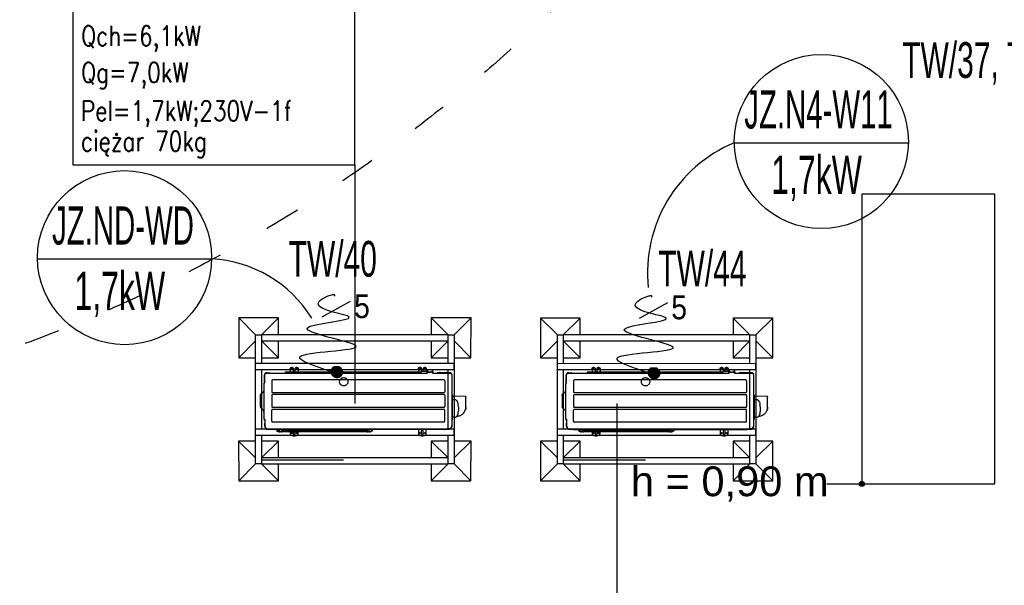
# Model space of a CAD drawing. Header units: millimetres. Extents: x -165365 to -33565, y 7406 to 103342.
# Tile 71 of 256: x -108531 to -103572, y 28326 to 31175. Entities that reach past the tile are written whole.
import ezdxf

# ---------------------------------------------------------------- set-up
doc = ezdxf.new("R2010")
doc.units = ezdxf.units.MM
doc.header["$MEASUREMENT"] = 0
for name, pattern in [('ACAD_ISO03W100', [150, 60, -90]), ('DASHED', [0.75, 0.5, -0.25]), ('Wipeout_Contour', [1000, 0, -1000])]:
    doc.linetypes.add(name, pattern=pattern)
for name, color, linetype in [('___INST__AR_podstawy', 3, 'Continuous'), ('DETAIL', 5, 'Continuous'), ('ELEK CIENKIE', 80, 'Continuous'), ('ELEK GNIAZDA', 234, 'Continuous'), ('ELEK OPIS', 140, 'Continuous'), ('ELEKTRYKA_OPIS GNIAZD', 230, 'Continuous'), ('HVAC_CT_opisy', 3, 'Continuous'), ('Linia', 252, 'Continuous'), ('ME_Urządzenia', 7, 'Continuous'), ('Słup', 252, 'Continuous'), ('Tekst', 252, 'Continuous')]:
    doc.layers.add(name, color=color, linetype=linetype)
doc.styles.add('Arial', font='arial.ttf')
doc.styles.add('ROMANS', font='romans.shx')
doc.styles.add('Times new roman', font='arial.ttf')

# ---------------------------------------------------------------- blocks, each defined once
blk = doc.blocks.new('A$C67C5DD4D')
at = {"layer": 'Tekst', "insert": (49452.8, 11177.9), "char_height": 150, "attachment_point": 2, "style": 'Times new roman'}
blk.add_mtext('\\A1;{\\fArial|b0|i0|c0|p38;h = 0,90 m}', dxfattribs=at)
at = {"color": 254, "linetype": 'Wipeout_Contour', "lineweight": 0, "ltscale": 429389.389688}
blk.add_wipeout([(50118.5, 11089.6), (50788.5, 11089.6), (50788.5, 12549.6), (50118.5, 12549.6)], dxfattribs=at).dxf.layer = 'Słup'
at = {"layer": 'Linia', "linetype": 'Continuous'}
blk.add_hatch(color=256, dxfattribs=at).paths.add_polyline_path([(50131, 11089.6), (50130.1, 11094.4), (50127.4, 11098.5), (50123.3, 11101.2), (50118.5, 11102.1), (50113.8, 11101.2), (50109.7, 11098.5), (50107, 11094.4), (50106, 11089.6), (50107, 11084.9), (50109.7, 11080.8), (50113.8, 11078.1), (50118.5, 11077.1), (50123.3, 11078.1), (50127.4, 11080.8), (50130.1, 11084.9)])
at = {"layer": 'Linia'}
blk.add_line((49941.7, 11089.6), (50106, 11089.6), dxfattribs=at)
blk.add_circle((50118.5, 11089.6), 12.5, dxfattribs=at)
at = {"layer": 'Słup'}
for p, q in [((50788.5, 12549.6), (50118.5, 12549.6)), ((50118.5, 12549.6), (50118.5, 11089.6)), ((50788.5, 11089.6), (50788.5, 12549.6)), ((50118.5, 11089.6), (50788.5, 11089.6))]:
    blk.add_line(p, q, dxfattribs=at)
blk = doc.blocks.new('UHYUO')
at = {"color": 3, "extrusion": (1.1535e-07, -4.20173e-08, 1)}
blk.add_line((11257.9964, 38986.56, 0), (11258.2012, 38986.9135, 0), dxfattribs=at)
at = {"layer": '___INST__AR_podstawy', "extrusion": (-1.4824e-07, -5.38048e-08, 1)}
for p, q in [((11257.936, 38987.7101, -0.0003), (11257.905, 38987.8263, -0.0003)), ((11258.0781, 38987.726, -0.0003), (11257.962, 38987.6951, -0.0003)), ((11257.9209, 38987.6842, 0), (11257.4498, 38986.8706, 0)), ((11257.4758, 38986.8556, 0), (11257.9469, 38987.6691, 0)), ((11257.921, 38987.6841, -0.0003), (11257.8048, 38987.6532, -0.0003)), ((11257.9779, 38987.553, -0.0003), (11257.9469, 38987.6691, -0.0003)), ((11258.0615, 38987.6375, -0.0003), (11257.5603, 38986.772, -0.0003)), ((11257.5863, 38986.757, -0.0003), (11258.0874, 38987.6225, -0.0003)), ((11258.0874, 38987.6225, -0.0003), (11258.0615, 38987.6375, -0.0003)), ((11258.4725, 38987.3994, -0.0003), (11258.4416, 38987.5156, -0.0003)), ((11258.347, 38987.4721, -0.0003), (11257.8459, 38986.6066, -0.0003)), ((11258.373, 38987.4571, -0.0003), (11258.347, 38987.4721, -0.0003)), ((11257.8718, 38986.5916, -0.0003), (11258.373, 38987.4571, -0.0003)), ((11258.6146, 38987.4154, -0.0003), (11258.4985, 38987.3844, -0.0003)), ((11258.4574, 38987.3735, 0), (11257.9864, 38986.5599, 0)), ((11258.4575, 38987.3735, -0.0003), (11258.3413, 38987.3425, -0.0003)), ((11258.0123, 38986.5449, 0), (11258.4834, 38987.3584, 0)), ((11258.5144, 38987.2423, -0.0003), (11258.4835, 38987.3584, -0.0003)), ((11257.4499, 38986.8707, -0.0003), (11257.4189, 38986.9868, -0.0003)), ((11257.4498, 38986.8706, 0), (11257.4758, 38986.8556, 0)), ((11257.592, 38986.8866, -0.0003), (11257.4759, 38986.8556, -0.0003)), ((11257.4348, 38986.8447, -0.0003), (11257.3187, 38986.8137, -0.0003)), ((11257.4918, 38986.7135, -0.0003), (11257.4608, 38986.8296, -0.0003)), ((11257.9864, 38986.5599, -0.0003), (11257.9554, 38986.6761, -0.0003)), ((11258.1285, 38986.5759, -0.0003), (11258.0124, 38986.5449, -0.0003)), ((11257.9713, 38986.534, -0.0003), (11257.8552, 38986.503, -0.0003)), ((11257.9864, 38986.5599, 0), (11258.0123, 38986.5449, 0)), ((11258.0283, 38986.4028, -0.0003), (11257.9973, 38986.5189, -0.0003))]:
    blk.add_line(p, q, dxfattribs=at)
at = {"layer": '___INST__AR_podstawy', "extrusion": (-1.4824e-07, -5.38048e-08, 1), "elevation": -0.0041}
for points in [[(11258.0355, 38987.6525), (11258.0781, 38987.726), (11257.905, 38987.8263), (11257.8048, 38987.6532), (11257.8784, 38987.6106)], [(11258.0464, 38987.6115), (11257.921, 38987.6841), (11257.936, 38987.7102), (11258.4985, 38987.3844), (11258.4835, 38987.3584), (11258.358, 38987.4311)], [(11257.9043, 38987.5956), (11257.9779, 38987.553), (11258.0205, 38987.6265)], [(11258.332, 38987.4461), (11258.0724, 38987.5965)], [(11258.4409, 38987.2849), (11258.5144, 38987.2423), (11258.6146, 38987.4154), (11258.4416, 38987.5156), (11258.399, 38987.4421)], [(11258.3839, 38987.4161), (11258.3413, 38987.3425), (11258.4149, 38987.2999)], [(11257.4925, 38986.9442), (11257.4189, 38986.9868), (11257.3187, 38986.8137), (11257.4918, 38986.7135), (11257.5343, 38986.787)], [(11257.5494, 38986.8131), (11257.592, 38986.8866), (11257.5184, 38986.9292)], [(11257.8869, 38986.6176), (11258.0124, 38986.545), (11257.9973, 38986.519), (11257.4348, 38986.8447), (11257.4499, 38986.8707), (11257.5754, 38986.798)], [(11257.6013, 38986.783), (11257.8609, 38986.6327)], [(11258.029, 38986.6335), (11257.9554, 38986.6761), (11257.9129, 38986.6026)], [(11257.8978, 38986.5766), (11257.8552, 38986.503), (11258.0283, 38986.4028), (11258.1285, 38986.5759), (11258.0549, 38986.6185)]]:
    blk.add_lwpolyline(points, dxfattribs=at)
blk = doc.blocks.new('msy-tp')
at = {"layer": 'DETAIL', "color": 3, "linetype": 'Continuous'}
for p, q in [((-415, 205.1), (-414.8, 206.4)), ((-415, 204.5), (-415, 205.1)), ((-415, 204.5), (-415, 183.8)), ((-414.8, 206.4), (-414.5, 207.2)), ((-414.5, 207.2), (-414.4, 207.4)), ((-414.4, 207.4), (-414.1, 208.1)), ((-414.1, 208.1), (-412.8, 209.8)), ((-412.8, 209.8), (-412.4, 210.1)), ((-412.4, 210.1), (-411.7, 210.7)), ((-411.7, 210.7), (-411.4, 210.9)), ((-411.4, 210.9), (-410.4, 211.4)), ((-410.4, 211.4), (-410.1, 211.5)), ((-410.1, 211.5), (-409.7, 211.7)), ((-409.7, 211.7), (-408.8, 211.9)), ((-408.8, 211.9), (-406.2, 211.9)), ((-406.2, 211.9), (-405.3, 211.7)), ((-405.3, 211.7), (-404.9, 211.5)), ((-404.9, 211.5), (-404.6, 211.4)), ((-404.6, 211.4), (-403.6, 210.9)), ((-403.6, 210.9), (-403.3, 210.7)), ((-403.3, 210.7), (-402.6, 210.1)), ((-402.6, 210.1), (-402.2, 209.8)), ((-402.2, 209.8), (-401.6, 209.2)), ((-401.6, 209.2), (-400.9, 208.1)), ((-401.6, 209.2), (-401.6, 209.2)), ((-400.9, 208.1), (-400.6, 207.4)), ((-400.6, 207.4), (-400.5, 207.2)), ((-400.5, 207.2), (-400.2, 206.4)), ((-400.2, 206.4), (-400, 205.1)), ((-400, 205.1), (-400, 204.5)), ((-400, 204.5), (-400, 194)), ((-390, 205.1), (-389.8, 206.4)), ((-390, 204.5), (-390, 205.1)), ((-390, 194), (-390, 204.5)), ((-389.8, 206.4), (-389.5, 207.2)), ((-389.5, 207.2), (-389.4, 207.4)), ((-389.4, 207.4), (-389.1, 208.1)), ((-389.1, 208.1), (-387.8, 209.8)), ((-387.8, 209.8), (-387.4, 210.1)), ((-387.4, 210.1), (-386.7, 210.7)), ((-386.7, 210.7), (-386.4, 210.9)), ((-386.4, 210.9), (-385.4, 211.4)), ((-385.4, 211.4), (-385.1, 211.5)), ((-385.1, 211.5), (-384.7, 211.7)), ((-384.7, 211.7), (-383.8, 211.9)), ((-383.8, 211.9), (-381.2, 211.9)), ((-381.2, 211.9), (-380.3, 211.7)), ((-380.3, 211.7), (-379.9, 211.5)), ((-379.9, 211.5), (-379.6, 211.4)), ((-379.6, 211.4), (-378.6, 210.9)), ((-378.6, 210.9), (-378.3, 210.7)), ((-378.3, 210.7), (-377.6, 210.1)), ((-377.6, 210.1), (-377.2, 209.8)), ((-377.2, 209.8), (-376.6, 209.2)), ((-376.6, 209.2), (-376.6, 209.2)), ((-376.6, 209.2), (-375.9, 208.1)), ((-375.9, 208.1), (-375.6, 207.4)), ((-375.6, 207.4), (-375.5, 207.2)), ((-375.5, 207.2), (-375.2, 206.4)), ((-375.2, 206.4), (-375, 205.1)), ((-375, 205.1), (-375, 204.5)), ((-375, 204.5), (-375, 189.7)), ((230, 205.1), (230.2, 206.4)), ((230, 204.5), (230, 205.1)), ((230, 204.5), (230, 183.8)), ((230.2, 206.4), (230.5, 207.2)), ((230.5, 207.2), (230.6, 207.4)), ((230.6, 207.4), (230.9, 208.1)), ((230.9, 208.1), (232.2, 209.8)), ((232.2, 209.8), (232.6, 210.1)), ((232.6, 210.1), (233.3, 210.7)), ((233.3, 210.7), (233.6, 210.9)), ((233.6, 210.9), (234.6, 211.4)), ((234.6, 211.4), (234.9, 211.5)), ((234.9, 211.5), (235.3, 211.7)), ((235.3, 211.7), (236.2, 211.9)), ((236.2, 211.9), (238.8, 211.9)), ((238.8, 211.9), (239.7, 211.7)), ((239.7, 211.7), (240.1, 211.5)), ((240.1, 211.5), (240.4, 211.4)), ((240.4, 211.4), (241.4, 210.9)), ((241.4, 210.9), (241.7, 210.7)), ((241.7, 210.7), (242.4, 210.1)), ((242.4, 210.1), (242.8, 209.8)), ((242.8, 209.8), (243.4, 209.2)), ((243.4, 209.2), (243.4, 209.2)), ((243.4, 209.2), (244.1, 208.1)), ((244.1, 208.1), (244.4, 207.4)), ((244.4, 207.4), (244.5, 207.2)), ((244.5, 207.2), (244.8, 206.4)), ((244.8, 206.4), (245, 205.1)), ((245, 205.1), (245, 204.5)), ((245, 204.5), (245, 194)), ((255, 205.1), (255.2, 206.4)), ((255, 204.5), (255, 205.1)), ((255, 194), (255, 204.5)), ((255.2, 206.4), (255.5, 207.2)), ((255.5, 207.2), (255.6, 207.4)), ((255.6, 207.4), (255.9, 208.1)), ((255.9, 208.1), (257.2, 209.8)), ((257.2, 209.8), (257.6, 210.1)), ((257.6, 210.1), (258.3, 210.7)), ((258.3, 210.7), (258.6, 210.9)), ((258.6, 210.9), (259.6, 211.4)), ((259.6, 211.4), (259.9, 211.5)), ((259.9, 211.5), (260.3, 211.7)), ((260.3, 211.7), (261.2, 211.9)), ((261.2, 211.9), (263.8, 211.9)), ((263.8, 211.9), (264.7, 211.7)), ((264.7, 211.7), (265.1, 211.5)), ((265.1, 211.5), (265.4, 211.4)), ((265.4, 211.4), (266.4, 210.9)), ((266.4, 210.9), (266.7, 210.7)), ((266.7, 210.7), (267.4, 210.1)), ((267.4, 210.1), (267.8, 209.8)), ((267.8, 209.8), (268.4, 209.2)), ((268.4, 209.2), (268.4, 209.2)), ((268.4, 209.2), (269.1, 208.1)), ((269.1, 208.1), (269.4, 207.4)), ((269.4, 207.4), (269.5, 207.2)), ((269.5, 207.2), (269.8, 206.4)), ((269.8, 206.4), (270, 205.1)), ((270, 205.1), (270, 204.5)), ((270, 204.5), (270, 190.9)), ((281.2, 198.7), (278.4, 197.3)), ((284.2, 199.6), (281.2, 198.7)), ((284.9, 199.7), (284.2, 199.6)), ((288.8, 200.1), (284.9, 199.7)), ((284.9, 199.7), (284.9, 199.7)), ((288.8, 200.1), (292.7, 199.7)), ((292.7, 199.7), (292.7, 199.7)), ((293.4, 199.6), (292.7, 199.7)), ((296.4, 198.7), (293.4, 199.6)), ((299.2, 197.3), (296.4, 198.7)), ((-545.3, 174.3), (-545.4, 173.4)), ((-545.4, 173.4), (-545.4, 173.3)), ((-545.4, 173.3), (-545.4, 172.5)), ((-545.4, 132.7), (-545.4, 172.5)), ((-545.2, 174.8), (-545.3, 174.3)), ((-545.1, 175), (-545.2, 174.8)), ((-544.8, 176.1), (-545.1, 175)), ((-544.7, 176.6), (-544.8, 176.1)), ((-544.5, 177), (-544.7, 176.6)), ((-544, 178.1), (-544.5, 177)), ((-543.7, 178.7), (-544, 178.1)), ((-543.4, 179.1), (-543.7, 178.7)), ((-543.5, 172.5), (-543.4, 174.2)), ((-543.5, 135.6), (-543.5, 172.5)), ((-543.1, 179.6), (-543.4, 179.1)), ((-543.4, 174.2), (-543.2, 175.1)), ((-543.2, 175.1), (-543, 175.8)), ((-542, 180.8), (-543.1, 179.6)), ((-543, 175.8), (-542.7, 176.5)), ((-542.7, 176.5), (-541.9, 178)), ((-541.9, 180.9), (-542, 180.8)), ((-540.8, 182), (-541.9, 180.9)), ((-541.9, 178), (-541.8, 178.2)), ((-541.8, 178.2), (-540.4, 179.9)), ((-540.1, 182.5), (-540.8, 182)), ((-540.4, 179.9), (-539.5, 180.8)), ((-539.7, 182.7), (-540.1, 182.5)), ((-539.4, 182.9), (-539.7, 182.7)), ((-539.5, 180.8), (-538.5, 181.4)), ((-538, 183.6), (-539.4, 182.9)), ((-538.5, 181.4), (-537, 182.2)), ((-537.9, 183.6), (-538, 183.6)), ((-537.1, 183.9), (-537.9, 183.6)), ((-536.3, 184.1), (-537.1, 183.9)), ((-537, 182.2), (-536.4, 182.4)), ((-536.4, 182.4), (-536.3, 182.5)), ((-535.8, 184.3), (-536.3, 184.1)), ((-536.3, 182.5), (-534.7, 182.9)), ((-535.3, 184.4), (-535.8, 184.3)), ((-534.7, 184.4), (-535.3, 184.4)), ((-533.4, 184.5), (-534.7, 184.4)), ((-534.7, 182.9), (-533, 183)), ((-533.4, 184.5), (-519, 184.5)), ((-533, 183), (275.1, 183)), ((-519, 184.5), (-518.8, 184.5)), ((-518.8, 184.5), (-518.5, 184.4)), ((-518.5, 184.4), (-518.4, 184.4)), ((-518.4, 184.4), (-518.1, 184.3)), ((-518.1, 184.3), (-517.8, 184.2)), ((-517.8, 184.2), (-517.8, 184.2)), ((-515.7, 183), (-517.8, 184.2)), ((-438.4, 183), (-438.4, 188.9)), ((-438.4, 188.9), (243.1, 188.9)), ((-438.4, 183.2), (-438.4, 185.1)), ((-438.4, 183.1), (-438.4, 183)), ((-438.4, 183), (-438.4, 183.1)), ((-438.4, 183), (-438.4, 183)), ((-436.4, 183), (-436.4, 183)), ((-433.8, 183), (-433.6, 183.3)), ((-432.4, 183.8), (243.1, 183.8)), ((-432.5, 183.8), (-432.4, 183.8)), ((-415, 186.9), (-415, 186.5)), ((-400, 194), (-399.9, 193.1)), ((-399.9, 193.1), (-399.8, 192.7)), ((-399.8, 192.7), (-399.6, 192.1)), ((-399.6, 192.1), (-399.3, 191.5)), ((-399.3, 191.5), (-399.3, 191.5)), ((-399.3, 191.5), (-398.9, 190.8)), ((-398.9, 190.8), (-398.5, 190.5)), ((-398.5, 190.5), (-398.2, 190.2)), ((-398.2, 190.2), (-398.1, 190.1)), ((-398.1, 190.1), (-397.1, 189.5)), ((-397.1, 189.5), (-396.9, 189.4)), ((-396.9, 189.4), (-396.7, 189.3)), ((-396.7, 189.3), (-396.1, 189.1)), ((-396.1, 189.1), (-393.9, 189.1)), ((-393.9, 189.1), (-393.3, 189.3)), ((-393.3, 189.3), (-393.1, 189.4)), ((-393.1, 189.4), (-392.9, 189.5)), ((-392.9, 189.5), (-391.9, 190)), ((-391.9, 190), (-391.8, 190.2)), ((-391.8, 190.2), (-391.5, 190.5)), ((-391.5, 190.5), (-391.1, 190.8)), ((-391.1, 190.8), (-390.7, 191.5)), ((-390.7, 191.5), (-390.4, 192.1)), ((-390.7, 191.5), (-390.7, 191.5)), ((-390.4, 192.1), (-390.2, 192.7)), ((-390.2, 192.7), (-390.1, 193.1)), ((-390.1, 193.1), (-390, 194)), ((-375, 189.7), (-375, 183.8)), ((243.1, 190.9), (243.1, 183)), ((273.8, 190.9), (243.1, 190.9)), ((245, 194), (245.1, 193.1)), ((245.1, 193.1), (245.2, 192.7)), ((245.2, 192.7), (245.4, 192.1)), ((245.4, 192.1), (245.7, 191.5)), ((245.7, 191.5), (246.1, 190.9)), ((253.9, 190.9), (254.3, 191.5)), ((254.3, 191.5), (254.6, 192.1)), ((254.3, 191.5), (254.3, 191.5)), ((254.6, 192.1), (254.8, 192.7)), ((254.8, 192.7), (254.9, 193.1)), ((254.9, 193.1), (255, 194)), ((273.9, 192.6), (273.8, 188.5)), ((280.9, 188.5), (273.8, 188.5)), ((274, 193.5), (273.9, 193.2)), ((273.9, 193.2), (273.9, 192.6)), ((273.9, 183), (274, 187.9)), ((274.1, 193.8), (274, 193.5)), ((274.1, 188.1), (274, 188)), ((274, 188), (274, 187.9)), ((274.5, 194.4), (274.1, 193.8)), ((274.1, 188.4), (274.1, 188.1)), ((274.1, 188.4), (280.5, 188.4)), ((274.2, 188.3), (274.1, 188.2)), ((274.1, 188.2), (274.1, 188.1)), ((274.3, 188.4), (274.2, 188.3)), ((274.2, 188.3), (274.2, 188.3)), ((274.4, 188.4), (274.3, 188.4)), ((274.5, 188.4), (274.4, 188.4)), ((274.9, 194.8), (274.5, 194.4)), ((275.8, 195.5), (274.9, 194.8)), ((275.7, 183.2), (275.1, 183)), ((277.7, 185.3), (275.7, 183.2)), ((275.7, 183.2), (275.7, 183.2)), ((278.4, 197.3), (275.8, 195.5)), ((278.4, 197.3), (275.8, 195.5)), ((278.3, 185.8), (277.7, 185.4)), ((277.7, 185.4), (277.7, 185.3)), ((278.9, 186.2), (278.3, 185.8)), ((279, 186.2), (278.9, 186.2)), ((279.7, 186.4), (279, 186.2)), ((279.6, 188.4), (279.5, 188.4)), ((279.7, 188.4), (279.6, 188.4)), ((279.8, 188.3), (279.7, 188.4)), ((280.4, 186.5), (279.7, 186.4)), ((279.9, 188.2), (279.8, 188.3)), ((279.8, 188.3), (279.8, 188.3)), ((280, 188.1), (279.9, 188.2)), ((280, 188.1), (280, 188.1)), ((280, 187.9), (280, 188.1)), ((280, 187.9), (280, 186.5)), ((297.2, 186.5), (280.4, 186.5)), ((280.5, 188.4), (280.9, 188.4)), ((280.9, 188.5), (280.9, 186.5)), ((283.5, 186.6), (283.4, 186.5)), ((283.6, 186.7), (283.5, 186.6)), ((283.6, 186.7), (283.9, 187)), ((283.9, 187), (283.6, 186.7)), ((284.1, 187.1), (283.9, 187)), ((283.9, 187), (284.1, 187.1)), ((283.9, 187), (283.9, 187)), ((284.3, 187.2), (284.1, 187.1)), ((284.4, 187.2), (284.3, 187.2)), ((284.8, 187.3), (284.4, 187.2)), ((285, 187.3), (284.8, 187.3)), ((285, 187.3), (292.6, 187.3)), ((293.1, 187.2), (292.6, 187.3)), ((293.1, 187.2), (293.1, 187.2)), ((293.3, 187.2), (293.1, 187.2)), ((293.8, 186.9), (293.3, 187.2)), ((294, 186.7), (293.8, 186.9)), ((294.2, 186.5), (294, 186.7)), ((296.7, 186.5), (296.7, 188.5)), ((303.8, 188.5), (296.7, 188.5)), ((297.1, 188.4), (296.7, 188.4)), ((297.1, 188.4), (303.6, 188.4)), ((297.9, 186.4), (297.2, 186.5)), ((297.7, 188.2), (297.6, 188.1)), ((297.6, 188.1), (297.6, 187.9)), ((297.6, 188.1), (297.6, 188.1)), ((297.6, 188.1), (297.6, 188.1)), ((297.6, 187.9), (297.6, 186.5)), ((297.6, 186.5), (297.6, 186.5)), ((297.8, 188.3), (297.7, 188.2)), ((297.9, 188.4), (297.8, 188.3)), ((297.8, 188.3), (297.8, 188.3)), ((298, 188.4), (297.9, 188.4)), ((298.6, 186.2), (297.9, 186.4)), ((298.1, 188.4), (298, 188.4)), ((298.7, 186.2), (298.6, 186.2)), ((299.3, 185.8), (298.7, 186.2)), ((299.2, 197.3), (301.8, 195.5)), ((301.8, 195.5), (299.2, 197.3)), ((299.9, 185.4), (299.3, 185.8)), ((299.9, 185.3), (299.9, 185.4)), ((301.9, 183.2), (299.9, 185.3)), ((301.8, 195.5), (302.7, 194.8)), ((301.9, 183.2), (301.9, 183.2)), ((302.5, 183), (301.9, 183.2)), ((302.5, 183), (388, 183)), ((302.8, 194.7), (302.7, 194.8)), ((303, 194.5), (302.8, 194.7)), ((303.1, 194.3), (303, 194.5)), ((303.3, 194.1), (303.1, 194.3)), ((303.2, 188.4), (303.1, 188.4)), ((303.3, 188.4), (303.2, 188.4)), ((303.4, 194), (303.3, 194.1)), ((303.4, 188.3), (303.3, 188.4)), ((303.4, 194), (303.5, 193.8)), ((303.5, 188.2), (303.4, 188.3)), ((303.4, 188.3), (303.4, 188.3)), ((303.6, 193.5), (303.5, 193.8)), ((303.5, 188.1), (303.6, 188.4)), ((303.5, 188.1), (303.5, 188.2)), ((303.6, 188), (303.5, 188.1)), ((303.7, 193.2), (303.6, 193.5)), ((303.6, 187.9), (303.6, 188)), ((303.6, 187.9), (303.7, 183)), ((303.7, 193), (303.7, 193.2)), ((303.7, 192.9), (303.7, 193)), ((303.7, 192.6), (303.7, 192.9)), ((303.8, 188.5), (303.7, 192.6)), ((325.6, 183), (325.8, 183.3)), ((326.3, 183.1), (326.4, 183)), ((388.2, 184.6), (327.9, 184.6)), ((337.6, 184.6), (337.7, 184.6)), ((337.8, 184.7), (337.7, 184.6)), ((337.9, 184.7), (337.8, 184.7)), ((338, 184.8), (337.9, 184.7)), ((338, 184.8), (338.4, 185.6)), ((338.5, 185.7), (338.4, 185.6)), ((338.4, 185.6), (338.4, 185.6)), ((338.6, 185.8), (338.5, 185.7)), ((338.7, 185.9), (338.6, 185.8)), ((338.6, 185.8), (338.6, 185.8)), ((338.8, 186), (338.7, 185.9)), ((338.9, 186), (338.8, 186)), ((339, 186.1), (338.9, 186)), ((339.1, 186.1), (339, 186.1)), ((339.2, 186.1), (339.1, 186.1)), ((339.3, 186.1), (339.2, 186.1)), ((339.3, 186.1), (371.8, 186.1)), ((371.8, 186.1), (371.8, 186.1)), ((371.8, 186.1), (371.9, 186.1)), ((371.9, 186.1), (372, 186.1)), ((372, 186.1), (372.1, 186.1)), ((372.1, 186.1), (372.2, 186)), ((372.2, 186), (372.3, 186)), ((372.3, 186), (372.3, 185.9)), ((372.3, 185.9), (372.4, 185.8)), ((372.4, 185.8), (372.5, 185.8)), ((372.5, 185.8), (372.5, 185.7)), ((372.5, 185.7), (372.6, 185.6)), ((372.6, 185.6), (372.6, 185.6)), ((373.1, 184.8), (372.6, 185.6)), ((373.1, 184.8), (373.1, 184.7)), ((373.1, 184.7), (373.2, 184.7)), ((373.2, 184.7), (373.4, 184.6)), ((373.4, 184.6), (373.5, 184.6)), ((388, 183), (389.7, 182.9)), ((389.7, 182.9), (391.3, 182.5)), ((391.3, 182.5), (391.4, 182.4)), ((391.4, 182.4), (392, 182.2)), ((392, 182.2), (393.5, 181.4)), ((393.5, 181.4), (394.5, 180.8)), ((394.5, 180.8), (395.4, 179.9)), ((395.4, 179.9), (396.8, 178.2)), ((396.8, 178.2), (396.9, 178)), ((396.9, 178), (397.7, 176.5)), ((397.7, 176.5), (398, 175.8)), ((398, 175.8), (398.2, 175.1)), ((398.2, 175.1), (398.4, 174.2)), ((398.4, 174.2), (398.5, 172.5)), ((398.5, 172.5), (398.5, 79.7)), ((400.2, 80), (400.2, 172.6)), ((-548.2, 128.6), (-548.3, 127.6)), ((-548.3, 127.6), (-548.3, -43.6)), ((-547.4, 130.6), (-548.2, 128.6)), ((-546.7, 131.5), (-547.4, 130.6)), ((-544.1, 134), (-546.7, 131.5)), ((-544.1, 134), (-543.9, 134.3)), ((-543.9, 134.3), (-543.7, 134.7)), ((-543.7, 134.7), (-543.5, 135.1)), ((-543.7, 134.7), (-543.7, 134.7)), ((-543.5, 135.1), (-543.5, 135.6)), ((-508.5, 144), (-508.5, 88)), ((-508.2, 145.5), (-508.3, 145.2)), ((359.5, 148), (-504.5, 148)), ((363.5, 144), (363.5, 88)), ((-565.8, 69.3), (-565.7, 70.7)), ((-565.8, 69.3), (-565.8, 14.7)), ((-565.7, 70.7), (-565.5, 72)), ((-565.5, 72), (-565.3, 72.7)), ((-565.3, 72.7), (-564.9, 74)), ((-564.9, 74), (-564.8, 74.1)), ((-564.8, 74.1), (-564, 75.8)), ((-564, 75.8), (-562.8, 77.4)), ((-562.8, 77.4), (-562.1, 78.1)), ((-562.1, 78.1), (-561.9, 78.3)), ((-561.9, 78.3), (-561.4, 78.8)), ((-561.4, 78.8), (-560.4, 79.6)), ((-560.4, 79.6), (-559.3, 80.3)), ((-558.1, 80.9), (-559.3, 80.3)), ((-556.1, 82.2), (-558.1, 80.9)), ((-554.2, 83.8), (-556.1, 82.2)), ((-556.1, 82.2), (-556.1, 82.2)), ((-552.5, 85.6), (-554.2, 83.8)), ((-551.9, 86.4), (-552.5, 85.6)), ((-551.1, 87.6), (-551.9, 86.4)), ((-550.5, 88.6), (-551.1, 87.6)), ((-550.1, 89.6), (-550.5, 88.6)), ((-549.9, 89.9), (-550.1, 89.6)), ((-549.9, 89.9), (-549.4, 91.3)), ((-549.4, 91.1), (-549.9, 89.9)), ((-549.2, 91.7), (-549.4, 91.3)), ((-549.4, 91.3), (-549.4, 91.1)), ((-549, 92.6), (-549.2, 91.7)), ((-548.6, 94), (-549, 92.6)), ((-548.5, 95), (-548.6, 94)), ((-548.4, 95.5), (-548.5, 95)), ((-548.3, 96.5), (-548.4, 95.5)), ((-548.3, 97.5), (-548.3, 96.5)), ((-508.5, 70), (-508.5, 14)), ((-504.6, 83.8), (-504.5, 83.8)), ((359.5, 84), (-504.5, 84)), ((359.5, 74), (-504.5, 74)), ((363.5, 70), (363.5, 14)), ((398.5, 79.7), (398.5, -80.5)), ((400.2, 10), (400.2, 80)), ((400.2, 73.6), (400.8, 73.6)), ((400.3, 68.7), (467.3, 66.3)), ((400.8, 73.6), (401.1, 73.6)), ((400.8, 68.7), (401.1, 68.6)), ((401.1, 73.6), (401.2, 73.5)), ((401.1, 68.6), (401.2, 68.6)), ((401.2, 73.5), (401.4, 73.4)), ((401.2, 68.6), (401.2, 68.6)), ((401.2, 68.6), (401.2, 68.6)), ((401.2, 68.6), (401.4, 68.5)), ((401.4, 73.4), (401.6, 73.2)), ((401.4, 68.5), (401.4, 68.4)), ((401.4, 68.4), (401.5, 68.4)), ((401.5, 68.4), (401.5, 68.4)), ((401.5, 68.4), (401.6, 68.2)), ((401.5, 68.4), (401.5, 68.4)), ((401.6, 73.2), (401.7, 73)), ((401.6, 68.2), (401.7, 68)), ((401.7, 73), (401.8, 72.9)), ((401.7, 68), (401.8, 67.9)), ((401.7, 68), (401.7, 68)), ((401.8, 72.9), (401.8, 72.6)), ((401.8, 72.6), (401.8, 69.1)), ((401.8, 69.1), (401.8, 69)), ((401.8, 69), (401.8, 68.9)), ((401.8, 68.9), (401.9, 68.8)), ((401.8, 67.9), (401.8, 67.9)), ((401.8, 67.8), (401.8, 67.9)), ((401.8, 67.7), (401.8, 67.8)), ((401.8, 67.7), (401.8, 58.4)), ((401.9, 68.8), (402, 68.7)), ((402, 68.7), (402.1, 68.6)), ((402.3, 56.6), (402, 58.1)), ((402.1, 68.6), (402.3, 68.6)), ((402.1, 68.6), (402.1, 68.6)), ((402.3, -48.3), (402.3, 56.6)), ((467.3, 66.3), (467.8, 66.2)), ((467.8, 66.2), (468, 66.2)), ((468, 66.2), (468.3, 66)), ((468.3, 66), (468.6, 65.7)), ((468.6, 65.7), (468.9, 65.4)), ((468.9, 65.4), (469.1, 65.1)), ((469.1, 65.1), (469.1, 64.9)), ((469.1, 64.9), (469.2, 64.3)), ((469.2, 11.3), (469.2, 64.3)), ((-565.8, 14.7), (-565.7, 13.3)), ((-565.7, 13.3), (-565.8, 14.7)), ((-565.5, 12), (-565.7, 13.3)), ((-565.5, 12), (-565.3, 11.3)), ((-565.3, 11.3), (-564.9, 10)), ((-564.8, 9.9), (-564.9, 10)), ((-564, 8.2), (-564.8, 9.9)), ((-564, 8.2), (-562.8, 6.6)), ((-562.1, 5.9), (-562.8, 6.6)), ((-561.9, 5.7), (-562.1, 5.9)), ((-561.4, 5.2), (-561.9, 5.7)), ((-560.4, 4.4), (-561.4, 5.2)), ((-559.3, 3.7), (-560.4, 4.4)), ((-558.1, 3.1), (-559.3, 3.7)), ((-558.1, 3.1), (-556.1, 1.8)), ((-556.1, 1.8), (-554.2, 0.2)), ((-556.1, 1.8), (-556.1, 1.8)), ((-554.2, 0.2), (-552.5, -1.6)), ((359.5, 10), (-504.5, 10)), ((359.5, 0), (-504.5, 0)), ((413.8, 48.1), (402.3, 48.5)), ((415.7, 47.9), (413.8, 48.1)), ((417.2, 47.6), (415.7, 47.9)), ((417.5, 47.5), (417.2, 47.6)), ((418.4, 47.2), (417.5, 47.5)), ((420.2, 46.4), (418.4, 47.2)), ((420.8, 46.1), (420.2, 46.4)), ((422.6, 44.9), (420.8, 46.1)), ((423.9, 43.7), (422.6, 44.9)), ((424.7, 42.9), (423.9, 43.7)), ((425.9, 41.3), (424.7, 42.9)), ((426.3, 40.6), (425.9, 41.3)), ((426.4, 40.5), (426.3, 40.6)), ((427.2, 38.7), (426.4, 40.5)), ((427.2, 38.7), (426.4, 40.5)), ((427.8, 36.9), (427.2, 38.7)), ((427.8, 36.9), (427.2, 38.7)), ((427.9, 36.8), (427.8, 36.9)), ((427.9, 36.8), (429.3, 30.4)), ((429.3, 30.4), (429.7, 28.8)), ((429.7, 28.8), (430.1, 26.3)), ((430.5, 23.9), (430.1, 26.3)), ((430.9, 20.7), (430.5, 23.9)), ((431.6, 14.1), (430.9, 20.7)), ((431.7, 12.5), (431.6, 14.1)), ((431.7, 12.5), (432, 4.2)), ((432, 4.2), (431.7, -4)), ((468.1, 1.4), (467.6, -0.6)), ((467.6, -0.6), (468.1, 1.4)), ((468.1, 1.4), (468.4, 3.1)), ((468.4, 3.1), (468.1, 1.4)), ((468.4, 3.1), (468.8, 5.3)), ((468.8, 5.2), (468.4, 3.1)), ((468.9, 6.3), (468.8, 5.2)), ((468.8, 5.3), (468.9, 6.3)), ((468.9, 6.3), (469.2, 11.3)), ((469.2, 11.3), (468.9, 6.3)), ((-552.5, -1.6), (-551.9, -2.4)), ((-551.9, -2.4), (-551.1, -3.6)), ((-551.1, -3.6), (-550.5, -4.6)), ((-550.5, -4.6), (-550.1, -5.6)), ((-550.1, -5.6), (-549.8, -6.1)), ((-549.8, -6.1), (-549.4, -7.1)), ((-549.4, -7.1), (-549.2, -7.7)), ((-549.2, -7.7), (-549, -8.6)), ((-549, -8.6), (-548.6, -10)), ((-548.6, -10), (-548.5, -11)), ((-548.5, -11), (-548.4, -11.5)), ((-548.4, -11.5), (-548.3, -12.5)), ((-548.3, -13.6), (-548.3, -12.5)), ((-548.2, -44.6), (-548.3, -43.6)), ((-548.3, -43.6), (-548.2, -44.6)), ((-548.2, -44.6), (-547.4, -46.6)), ((-547.4, -46.6), (-546.7, -47.5)), ((-546.7, -47.5), (-544.1, -50)), ((-545.4, -54.3), (-545.4, -48.7)), ((-508.5, -60), (-508.5, -4)), ((363.5, -60), (363.5, -4)), ((402, -49.6), (402.3, -48.3)), ((413.8, -39.6), (402.3, -40)), ((413.8, -39.6), (415.7, -39.4)), ((415.7, -39.4), (417.2, -39.1)), ((417.2, -39.1), (417.5, -39)), ((417.5, -39), (418.4, -38.7)), ((418.4, -38.7), (420.2, -37.9)), ((420.2, -37.9), (420.8, -37.6)), ((420.8, -37.6), (422.6, -36.4)), ((422.6, -36.4), (423.9, -35.2)), ((423.4, -35.7), (435.6, -32.4)), ((423.9, -35.2), (424.7, -34.4)), ((425.9, -32.8), (424.7, -34.4)), ((424.7, -34.4), (425.9, -32.8)), ((426.3, -32.1), (425.9, -32.8)), ((425.9, -32.8), (426.3, -32.1)), ((426.3, -32.1), (426.4, -32)), ((426.4, -32), (426.3, -32.1)), ((426.4, -32), (427.2, -30.2)), ((427.2, -30.2), (426.4, -32)), ((427.2, -30.2), (427.8, -28.4)), ((427.8, -28.4), (427.2, -30.2)), ((427.8, -28.4), (427.9, -28.3)), ((429.3, -21.9), (427.9, -28.3)), ((429.7, -20.3), (429.3, -21.9)), ((430.1, -17.9), (429.7, -20.3)), ((430.1, -17.9), (430.5, -15.4)), ((430.5, -15.4), (430.9, -12.2)), ((431.7, -4), (430.9, -12.2)), ((435.6, -32.4), (437, -32)), ((437, -32), (438.5, -31.5)), ((438.5, -31.5), (439.8, -31.1)), ((439.8, -31.1), (441.4, -30.4)), ((441.4, -30.4), (441.8, -30.2)), ((441.8, -30.2), (444.4, -29.1)), ((444.4, -29.1), (447.1, -27.6)), ((447.1, -27.6), (448.5, -26.7)), ((448.5, -26.7), (448.7, -26.6)), ((448.7, -26.6), (452.7, -23.6)), ((452.7, -23.6), (453.3, -23.1)), ((453.3, -23.1), (456.4, -20.3)), ((456.4, -20.3), (458.6, -17.7)), ((458.6, -17.7), (459.6, -16.5)), ((459.6, -16.5), (461, -14.6)), ((461, -14.6), (462.5, -12.4)), ((461, -14.6), (462.5, -12.4)), ((461, -14.6), (461, -14.6)), ((462.5, -12.4), (462.9, -11.6)), ((462.9, -11.6), (463.1, -11.3)), ((463.1, -11.3), (464.9, -7.9)), ((463.1, -11.3), (464.9, -8)), ((464.9, -7.9), (466.3, -4.6)), ((464.9, -7.9), (466.3, -4.6)), ((464.9, -8), (464.9, -7.9)), ((466.3, -4.6), (466.4, -4.3)), ((466.7, -3.4), (466.4, -4.3)), ((467.6, -0.6), (466.7, -3.4)), ((466.7, -3.4), (467.6, -0.6)), ((467.6, -0.6), (467.6, -0.6)), ((-545.4, -54.5), (-545.4, -54.3)), ((-545.3, -55), (-545.4, -54.5)), ((-545.4, -71.3), (-545.4, -80.8)), ((-545.3, -55.1), (-545.3, -55)), ((-545.2, -55.4), (-545.3, -55.1)), ((-545, -55.7), (-545.2, -55.4)), ((-545, -55.8), (-545, -55.7)), ((-544.8, -56.1), (-545, -55.8)), ((-544.6, -56.4), (-544.8, -56.1)), ((-544.5, -56.5), (-544.6, -56.4)), ((-544.2, -56.7), (-544.5, -56.5)), ((-543.9, -56.9), (-544.2, -56.7)), ((-544.1, -50), (-543.9, -50.3)), ((-543.9, -50.3), (-543.7, -50.7)), ((-543.8, -57), (-543.9, -56.9)), ((-543.8, -68.8), (-543.9, -68.9)), ((-543.8, -57), (-543.6, -57.2)), ((-543.6, -68.6), (-543.8, -68.8)), ((-543.7, -50.7), (-543.7, -50.7)), ((-543.7, -50.7), (-543.5, -51.1)), ((-543.6, -57.2), (-543.5, -57.2)), ((-543.5, -68.6), (-543.6, -68.6)), ((-543.5, -51.1), (-543.5, -51.6)), ((-543.5, -51.6), (-543.5, -80.5)), ((-543.5, -80.5), (-543.5, -81.8)), ((-543.5, -81.8), (-543.3, -83.4)), ((-543.3, -83.4), (-543.1, -84.1)), ((-543.1, -84.1), (-542.6, -86.2)), ((-542.6, -86.2), (-542.4, -86.7)), ((-542.4, -86.7), (-542.1, -87.6)), ((-542.1, -87.6), (-540.8, -90.2)), ((-540.8, -90.2), (-540.4, -90.8)), ((-540.4, -90.8), (-540.1, -91.2)), ((-540.1, -91.2), (-538.1, -93.6)), ((-538.1, -93.6), (-536.7, -94.8)), ((-536.7, -94.8), (-535.3, -95.9)), ((-535.3, -95.9), (-534.7, -96.3)), ((-534.7, -96.3), (-532.4, -97.5)), ((-532.4, -97.5), (-532.1, -97.6)), ((-532.1, -97.6), (-530.7, -98.1)), ((-530.7, -98.1), (-528.6, -98.6)), ((-528.6, -98.6), (-527.9, -98.8)), ((-527.9, -98.8), (-527.5, -98.8)), ((-527.5, -98.8), (-525, -99)), ((-525, -99), (380, -99)), ((359.5, -64), (-504.5, -64)), ((382.5, -98.8), (380, -99)), ((382.9, -98.8), (382.5, -98.8)), ((383.6, -98.6), (382.9, -98.8)), ((385.7, -98.1), (383.6, -98.6)), ((387.1, -97.6), (385.7, -98.1)), ((387.4, -97.5), (387.1, -97.6)), ((389.7, -96.3), (387.4, -97.5)), ((390.3, -95.9), (389.7, -96.3)), ((391.7, -94.9), (390.3, -95.9)), ((393.1, -93.6), (391.7, -94.9)), ((395.1, -91.2), (393.1, -93.6)), ((395.4, -90.8), (395.1, -91.2)), ((395.8, -90.2), (395.4, -90.8)), ((397.1, -87.6), (395.8, -90.2)), ((397.4, -86.7), (397.1, -87.6)), ((397.6, -86.2), (397.4, -86.7)), ((398.1, -84.1), (397.6, -86.2)), ((398.3, -83.4), (398.1, -84.1)), ((398.3, -64.2), (398.8, -64.2)), ((398.5, -81.8), (398.3, -83.4)), ((398.7, -82.1), (398.4, -81.9)), ((398.5, -80.5), (398.5, -81.8)), ((398.9, -82.2), (398.7, -82.1)), ((398.9, -82.2), (398.7, -82.1)), ((398.8, -64.2), (399.2, -64.1)), ((398.9, -82.3), (398.9, -82.2)), ((399.2, -64.1), (399.3, -64.1)), ((399.3, -64.1), (400.2, -63.2)), ((400.2, -63.2), (400.3, -62.9)), ((400.3, -62.9), (400.3, -62.7)), ((380.9, -100.8), (-525.4, -100.8)), ((-507.9, -100.9), (-508.1, -100.8)), ((-508, -100.8), (-507.7, -100.8)), ((-507.8, -101), (-507.9, -100.9)), ((-507.8, -101), (-507.8, -101)), ((-507.8, -101), (-507.5, -101.5)), ((-507.3, -101.9), (-507.8, -101)), ((-507.8, -101), (-507.8, -101)), ((362.1, -102.3), (-506.6, -102.3)), ((-484.7, -102.3), (-474.2, -112.8)), ((-482.4, -104.6), (-482.2, -108.8)), ((-482.2, -108.8), (-482.1, -109.2)), ((-482.1, -109.2), (-481.9, -109.5)), ((-481.9, -109.5), (-481.6, -109.7)), ((-481.6, -109.7), (-481.2, -109.8)), ((-481.2, -109.8), (-481.1, -109.8)), ((-481.1, -109.8), (-477.2, -109.8)), ((-472.8, -113.7), (-474.2, -112.8)), ((-471.3, -114), (-472.8, -113.7)), ((-13.7, -114), (-471.3, -114)), ((-470.3, -113.9), (-470.3, -102.3)), ((-415, -114), (-415, -121.3)), ((-415, -121.3), (-414.9, -122.5)), ((-414.9, -122.5), (-414.7, -123.7)), ((-414.7, -123.7), (-414.5, -124.3)), ((-414.5, -124.3), (-414.5, -124.4)), ((-414.5, -124.4), (-414.1, -125.5)), ((-414.1, -125.5), (-413.2, -127.1)), ((-413.2, -127.1), (-413.1, -127.2)), ((-413.1, -127.2), (-412, -128.5)), ((-412, -128.5), (-411, -129.3)), ((-411, -129.3), (-410.9, -129.4)), ((-410.9, -129.4), (-410.5, -129.6)), ((-410.5, -129.6), (-409.5, -130.2)), ((-409.5, -130.2), (-408.3, -130.7)), ((-408.3, -130.7), (-405.7, -131.5)), ((-405.7, -131.5), (-403.1, -132.2)), ((-403.1, -132.2), (-401.8, -132.4)), ((-401.8, -132.4), (-399.6, -132.7)), ((-400, -114), (-400, -121)), ((-399.6, -132.7), (-399.1, -132.8)), ((-399.1, -132.8), (-395, -133)), ((-395, -133), (-390.9, -132.8)), ((-390.9, -132.8), (-390.4, -132.7)), ((-390.4, -132.7), (-388.2, -132.4)), ((-390, -121), (-390, -114)), ((-388.2, -132.4), (-386.9, -132.2)), ((-386.9, -132.2), (-384.3, -131.5)), ((-384.3, -131.5), (-381.7, -130.7)), ((-381.7, -130.7), (-380.5, -130.2)), ((-380.5, -130.2), (-379.5, -129.6)), ((-379.5, -129.6), (-379.1, -129.4)), ((-379.1, -129.4), (-379, -129.3)), ((-379, -129.3), (-378, -128.5)), ((-378, -128.5), (-376.9, -127.2)), ((-376.9, -127.2), (-376.8, -127.1)), ((-376.8, -127.1), (-375.9, -125.5)), ((-375.9, -125.5), (-375.5, -124.4)), ((-375.5, -124.3), (-375.3, -123.7)), ((-375.5, -124.4), (-375.5, -124.3)), ((-375.3, -123.7), (-375.1, -122.5)), ((-375.1, -122.5), (-375, -121.3)), ((-375, -121.3), (-375, -114)), ((-201.9, -114), (-209.5, -114)), ((-82.3, -113.9), (-82.3, -102.3)), ((-63.9, -113.9), (-63.9, -102.3)), ((-13.7, -114), (-12.2, -113.7)), ((-10.8, -112.8), (-12.2, -113.7)), ((-12.2, -113.7), (-10.8, -112.8)), ((-0.3, -102.3), (-10.8, -112.8)), ((-3.9, -109.8), (-7.8, -109.8)), ((-1.5, -103.4), (-7, -109)), ((-3.8, -109.8), (-3.9, -109.8)), ((-3.4, -109.7), (-3.8, -109.8)), ((-3.1, -109.5), (-3.4, -109.7)), ((-2.9, -109.2), (-3.1, -109.5)), ((-2.8, -108.8), (-2.9, -109.2)), ((-2.6, -104.6), (-2.8, -108.8)), ((230, -102.3), (230, -121.3)), ((230, -121.3), (230.1, -122.5)), ((230.1, -122.5), (230.3, -123.7)), ((230.3, -123.7), (230.5, -124.3)), ((230.5, -124.3), (230.5, -124.4)), ((230.5, -124.4), (230.9, -125.5)), ((230.9, -125.5), (231.8, -127.1)), ((231.8, -127.1), (231.9, -127.2)), ((231.9, -127.2), (233, -128.5)), ((233, -128.5), (234, -129.3)), ((234, -129.3), (234.1, -129.4)), ((234.1, -129.4), (234.5, -129.6)), ((234.5, -129.6), (235.5, -130.2)), ((235.5, -130.2), (236.7, -130.7)), ((236.7, -130.7), (239.3, -131.5)), ((239.3, -131.5), (241.9, -132.2)), ((241.9, -132.2), (243.2, -132.4)), ((243.2, -132.4), (245.4, -132.7)), ((245, -110), (245, -121)), ((245.4, -132.7), (245.9, -132.8)), ((245.9, -132.8), (250, -133)), ((250, -133), (254.1, -132.8)), ((254.1, -132.8), (254.6, -132.7)), ((254.6, -132.7), (256.8, -132.4)), ((255, -121), (255, -110)), ((256.8, -132.4), (258.1, -132.2)), ((258.1, -132.2), (260.7, -131.5)), ((260.7, -131.5), (263.3, -130.7)), ((263.3, -130.7), (264.5, -130.2)), ((264.5, -130.2), (265.5, -129.6)), ((265.5, -129.6), (265.9, -129.4)), ((265.9, -129.4), (266, -129.3)), ((266, -129.3), (267, -128.5)), ((267, -128.5), (268.1, -127.2)), ((268.1, -127.2), (268.2, -127.1)), ((268.2, -127.1), (269.1, -125.5)), ((269.1, -125.5), (269.5, -124.4)), ((269.5, -124.3), (269.7, -123.7)), ((269.5, -124.4), (269.5, -124.3)), ((269.7, -123.7), (269.9, -122.5)), ((269.9, -122.5), (270, -121.3)), ((270, -121.3), (270, -102.3)), ((362.8, -101.9), (363.3, -101)), ((363.3, -101), (363, -101.5)), ((363.4, -100.9), (363.3, -101)), ((363.3, -101), (363.3, -101)), ((363.3, -101), (363.3, -101)), ((363.6, -100.8), (363.4, -100.9)), ((363.5, -100.8), (363.6, -100.8))]:
    blk.add_line(p, q, dxfattribs=at)
at = {"layer": 'DETAIL', "color": 3}
for p, q in [((-431.4, 190.9), (-431.4, 183)), ((-275.9, 190.9), (-275.9, 183)), ((-65.9, 190.9), (-65.9, 183)), ((-484.3, -102.6), (-486, -104.3)), ((-473.8, -106.3), (-478.8, -111.4)), ((-469.1, -116.3), (-469.1, -102.3)), ((-21.9, -106.4), (-463.2, -106.4)), ((-459, -116.3), (-459, -102.3)), ((-449.5, -115.6), (-449.5, -102.3)), ((-440.3, -115.6), (-440.3, -102.3)), ((-440.3, -114.8), (-440.3, -102.3)), ((-431.1, -115.6), (-431.1, -102.3)), ((-421.9, -115.6), (-421.9, -102.3)), ((-412.7, -115.6), (-412.7, -102.3)), ((-403.5, -115.6), (-403.5, -102.3)), ((-394.3, -115.6), (-394.3, -102.3)), ((-394.3, -114.8), (-394.3, -102.3)), ((-385.1, -115.6), (-385.1, -102.3)), ((-375.9, -115.6), (-375.9, -102.3)), ((-366.7, -115.6), (-366.7, -102.3)), ((-357.5, -115.6), (-357.5, -102.3)), ((-348.3, -115.6), (-348.3, -102.3)), ((-348.3, -114.8), (-348.3, -102.3)), ((-339.1, -115.6), (-339.1, -102.3)), ((-329.9, -115.6), (-329.9, -102.3)), ((-320.7, -115.6), (-320.7, -102.3)), ((-311.5, -115.6), (-311.5, -102.3)), ((-302.3, -115.6), (-302.3, -102.3)), ((-302.3, -114.8), (-302.3, -102.3)), ((-293.1, -115.6), (-293.1, -102.3)), ((-283.9, -115.6), (-283.9, -102.3)), ((-274.7, -115.6), (-274.7, -102.3)), ((-265.5, -115.6), (-265.5, -102.3)), ((-256.3, -115.6), (-256.3, -102.3)), ((-256.3, -114.8), (-256.3, -102.3)), ((-247.1, -115.6), (-247.1, -102.3)), ((-237.9, -115.6), (-237.9, -102.3)), ((-228.7, -115.6), (-228.7, -102.3)), ((-219.5, -115.6), (-219.5, -102.3)), ((-210.3, -115.6), (-210.3, -102.3)), ((-210.3, -114.8), (-210.3, -102.3)), ((-201.1, -115.6), (-201.1, -102.3)), ((-191.9, -115.6), (-191.9, -102.3)), ((-182.7, -115.6), (-182.7, -102.3)), ((-173.5, -115.6), (-173.5, -102.3)), ((-164.3, -115.6), (-164.3, -102.3)), ((-164.3, -114.8), (-164.3, -102.3)), ((-155.1, -115.6), (-155.1, -102.3)), ((-145.9, -115.6), (-145.9, -102.3)), ((-136.7, -115.6), (-136.7, -102.3)), ((-127.5, -115.6), (-127.5, -102.3)), ((-118.3, -115.6), (-118.3, -102.3)), ((-118.3, -114.8), (-118.3, -102.3)), ((-109.1, -115.6), (-109.1, -102.3)), ((-99.9, -115.6), (-99.9, -102.3)), ((-90.7, -115.6), (-90.7, -102.3)), ((-81.5, -115.6), (-81.5, -102.3)), ((-72.3, -115.6), (-72.3, -102.3)), ((-72.3, -114.8), (-72.3, -102.3)), ((-63.1, -115.6), (-63.1, -102.3)), ((-53.9, -115.6), (-53.9, -102.3)), ((-44.7, -115.6), (-44.7, -102.3)), ((-35.5, -115.6), (-35.5, -102.3)), ((-26, -116.3), (-26, -102.3)), ((-15.9, -116.3), (-15.9, -102.3))]:
    blk.add_line(p, q, dxfattribs=at)
at = {"layer": 'DETAIL', "color": 3, "linetype": 'Continuous'}
for centre in [(-407.5, 204.5), (-382.5, 204.5), (237.5, 204.5), (262.5, 204.5), (-407.5, -119.5), (-382.5, -119.5), (237.5, -119.5), (262.5, -119.5)]:
    blk.add_circle(centre, 2.25, dxfattribs=at)
at = {"layer": 'DETAIL', "color": 3, "linetype": 'DASHED'}
blk.add_circle((-145.5, 139), 21, dxfattribs=at)
at = {"layer": 'DETAIL', "color": 3, "linetype": 'Continuous'}
for centre, radius, start, end in [((-432.5, 182.1), 1.6, 89.999, 134.9998), ((327.9, 182.1), 2.5, 90, 150), ((388.2, 172.6), 12, 0, 90), ((-504.5, 144), 4, 90, 180), ((359.5, 144), 4, 0, 90), ((-504.5, 88), 4, 180, 270), ((-504.5, 70), 4, 90, 180), ((359.5, 88), 4, 270, 0), ((359.5, 70), 4, 0, 90), ((400.8, 59.5), 0.503, 180, 258.463), ((400.3, 57.1), 2.01, 30.0001, 78.4632), ((-504.5, 14), 4, 180, 270), ((-504.5, -4), 4, 90, 180), ((359.5, 14), 4, 270, 0), ((359.5, -4), 4, 0, 90), ((400.3, -48.6), 2.01, 281.5368, 329.9999), ((-542.4, -71.5), 3, 120, 180), ((-525.4, -80.8), 20, 180, 270), ((-504.5, -60), 4, 180, 270), ((359.5, -60), 4, 270, 0), ((380.9, -80.8), 20, 270, 346.2223), ((397.4, -84.8), 3, 346.2223, 60), ((400.8, -51), 0.503, 101.537, 180), ((-508.1, -101.1), 0.3, 29.9981, 79.9962), ((-506.6, -101.5), 0.8, 210, 270), ((-395, -121), 5, 180, 0), ((250, -110), 5, 0, 180), ((250, -121), 5, 180, 0), ((362.1, -101.5), 0.8, 270, 330), ((363.6, -101.1), 0.3, 90, 150)]:
    blk.add_arc(centre, radius, start, end, dxfattribs=at)
blk = doc.blocks.new('wypust 5-przewodowy')
at = {"layer": 'ELEK GNIAZDA'}
h = blk.add_hatch(dxfattribs=at)
h.set_pattern_fill('ANSI31', color=256, scale=0.40095, angle=360, style=0)
h.set_pattern_definition([(45, (50826.497237, 127255.50113), (-0.03543930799, 0.03543930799), [])])
edge = h.paths.add_edge_path()
edge.add_line((4, 2.63), (1.14, 2.63))
edge.add_arc((2.57, 0), 2.99, 118.546, 177.3028)
edge.add_spline(control_points=[(-0.42, 0.14), (-0.28, 0.09), (-0.14, 0.05), (0, 0)], knot_values=[0, 0, 0, 0, 0.181487, 0.181487, 0.181487, 0.181487], weights=[1, 1, 1, 1], degree=3, periodic=0)
edge.add_line((0, 0), (-0.43, 0))
edge.add_arc((2.57, 0), 2.99, 180, 0)
edge.add_arc((2.57, 0), 2.99, 0, 61.454)
blk.add_line((-4.78, 27.63), (9.47, 35.6), dxfattribs=at)
blk.add_spline([(0, 0), (-16.03, 7.5), (12.28, 12.95), (-12.28, 22.15), (8.87, 27.61), (-6.82, 34.08), (0, 38.85), (1.36, 38.85), (1.36, 38.17)], degree=3, dxfattribs=at)
at = {"layer": 'ELEK GNIAZDA', "style": 'Arial', "width": 0.85}
blk.add_text('5', height=12, dxfattribs=at).set_placement((11.28, 27.07, 5562.84))

msp = doc.modelspace()

# ---------------------------------------------------------------- block references
msp.add_blockref('A$C67C5DD4D', (-154407.14734, 17746.99902))

# ---------------------------------------------------------------- next in the draw order: linework, layer by layer
at = {"layer": 'ELEK CIENKIE', "color": 232, "linetype": 'ACAD_ISO03W100', "ltscale": 3}
for centre in [(-111113.41336, 36619.62119), (-102512.5, 28196.39876)]:
    msp.add_circle(centre, 7540, dxfattribs=at)
at = {"layer": 'ELEK OPIS'}
for p, q in [((-104931.43233, 30555.1883), (-104054.57437, 30555.1883)), ((-108440.73639, 29970.5), (-107563.87843, 29970.5))]:
    msp.add_line(p, q, dxfattribs=at)
for centre in [(-104493.04552, 30561.26922), (-108002.34958, 29976.58091)]:
    msp.add_circle(centre, 438.42898, dxfattribs=at)
for centre, radius, start, end in [((-104659.43798, 29899.92094), 709.47603, 112.54280567, 186.02115384), ((-107597.77379, 29337.85003), 633.55732, 31.83121117, 86.93320767)]:
    msp.add_arc(centre, radius, start, end, dxfattribs=at)
at = {"layer": 'HVAC_CT_opisy', "transparency": 33554687}
for p, q in [((-106842.00369, 30444.16483), (-106842.00369, 29242.17615)), ((-105520.74441, 28098.50094), (-105520.74441, 29242.10637))]:
    msp.add_line(p, q, dxfattribs=at)
at = {"layer": 'HVAC_CT_opisy', "transparency": 33554687, "elevation": 0.00006}
msp.add_lwpolyline([(-108263.08607, 30444.16483), (-106842.00369, 30444.16483), (-106842.00369, 31733.98011), (-108263.08607, 31733.98011)], close=True, dxfattribs=at)

# ---------------------------------------------------------------- next in the draw order: block references
at = {"color": 3, "xscale": 1000.000000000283, "yscale": 1000.000000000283, "zscale": 1000.000000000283, "rotation": 300.0715005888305}
for p in [(-39487467.27836, -9763761.13519, 0.33936), (-39485947.2879, -9763761.20497, 0.33936)]:
    msp.add_blockref('UHYUO', p, dxfattribs=at)
at = {"layer": 'ELEK GNIAZDA', "xscale": 10, "yscale": 10, "zscale": 10}
for p in [(-106959, 29401.26947, 0.33936), (-105361.69615, 29395.29962, 0.33936)]:
    msp.add_blockref('wypust 5-przewodowy', p, dxfattribs=at)
at = {"layer": 'ME_Urządzenia', "color": 7, "rotation": 359.9999999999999}
for p in [(-106752.74078, 29212.36941, 0.33936), (-105232.75031, 29212.29962, 0.33936)]:
    msp.add_blockref('msy-tp', p, dxfattribs=at)

# ---------------------------------------------------------------- next in the draw order: texts
at = {"layer": 'ELEK OPIS', "style": 'Arial'}
for s, width, p in [('JZ.N4-W11', 0.55, (-104881, 30627)), ('1,7kW', 0.6, (-104745.62655, 30297.54607)), ('JZ.ND-WD', 0.55, (-108367.30406, 30042.3117)), ('1,7kW', 0.6, (-108254.93061, 29712.85776))]:
    msp.add_text(s, height=192.456, dxfattribs=dict(at, width=width)).set_placement(p)
at = {"layer": 'ELEKTRYKA_OPIS GNIAZD', "style": 'Arial', "width": 0.6}
for s, p in [('TW/37, TW/38, TW/39', (-104085.66784, 30881.79367)), ('TW/40', (-107175.78339, 29880.56017)), ('TW/44', (-105314.21051, 29832.1812))]:
    msp.add_text(s, height=180, dxfattribs=at).set_placement(p)
at = {"layer": 'HVAC_CT_opisy', "transparency": 33554687, "style": 'ROMANS', "width": 0.8}
for s, p in [('Qch=6,1kW', (-108221.1822, 31043.45534, 0.00006)), ('Qg=7,0kW', (-108221.1822, 30859.62574, 0.00006)), ('Pel=1,7kW;230V-1f', (-108222.25966, 30665.798, 0.00006)), ('ciężar 70kg', (-108222.25966, 30513.24257, 0.00006))]:
    msp.add_text(s, height=100, dxfattribs=at).set_placement(p)

doc.saveas('drawing.dxf')
